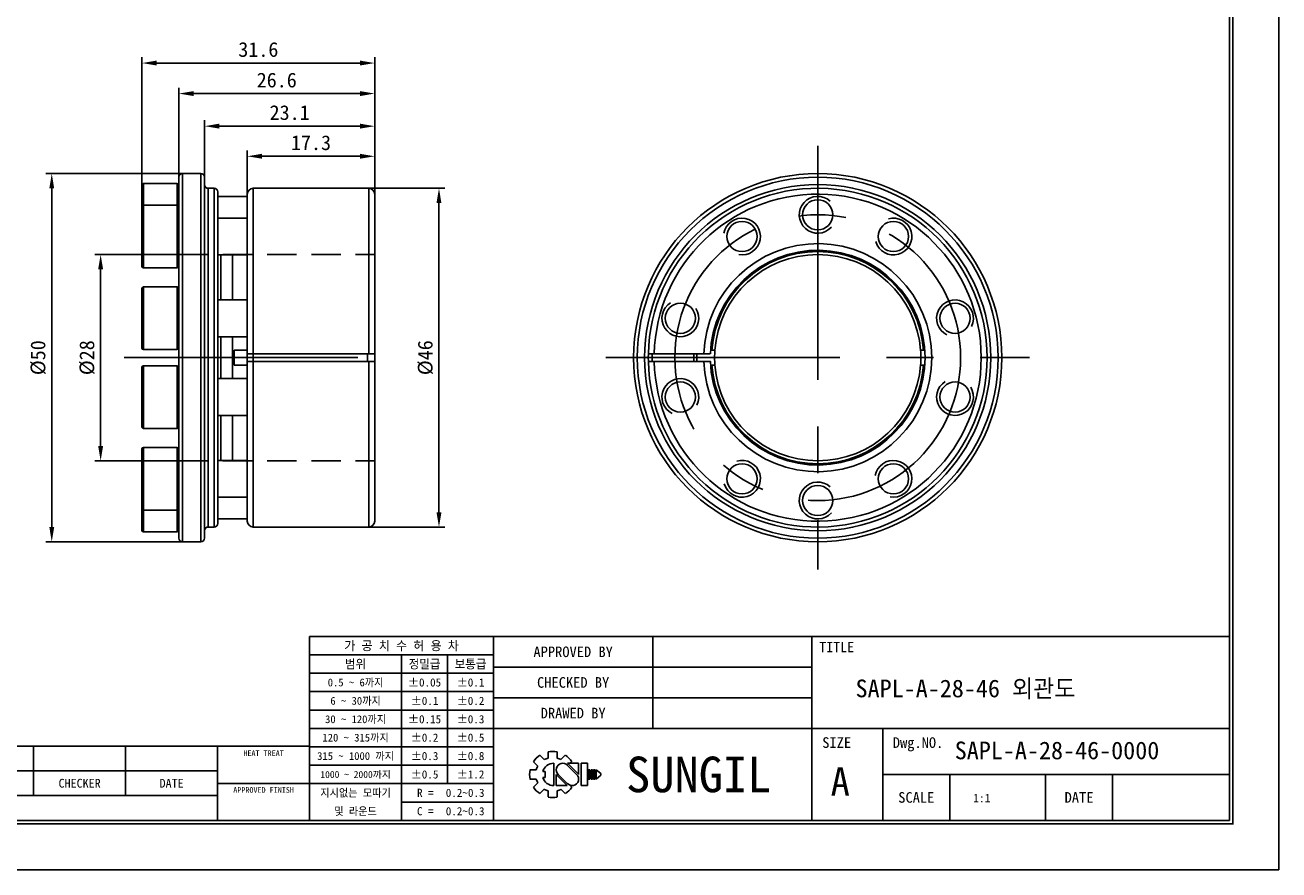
# Model space of a CAD drawing. Header units: millimetres. Extents: x 0 to 285, y 0 to 202.
# Tile 2 of 7: x 115 to 285, y 0 to 115. Entities that reach past the tile are written whole.
import ezdxf
from ezdxf.enums import TextEntityAlignment as Align

# ---------------------------------------------------------------- set-up
doc = ezdxf.new("R2010")
doc.units = ezdxf.units.MM
doc.linetypes.add('CENTER', pattern=[50.8, 31.75, -6.35, 6.35, -6.35])
doc.linetypes.add('DASHED', pattern=[0.75, 0.5, -0.25])
doc.layers.get('DEFPOINTS').update_dxf_attribs({"linetype": 'CONTINUOUS'})
for name, color, linetype in [('center', 1, 'CENTER'), ('hidden', 2, 'DASHED'), ('L1', 7, 'CONTINUOUS'), ('OUTLINE', 7, 'CONTINUOUS'), ('thread', 5, 'CONTINUOUS')]:
    doc.layers.add(name, color=color, linetype=linetype)
doc.dimstyles.get("Standard").update_dxf_attribs({"dimtxt": 2, "dimasz": 2, "dimexe": 0.8, "dimexo": 0, "dimgap": 0.8, "dimtad": 1, "dimdec": 3, "dimzin": 11, "dimdsep": 46, "dimtxsty": 'Standard', "dimcen": 0, "dimclrd": 5, "dimclre": 5, "dimclrt": 3, "dimadec": 0, "dimazin": 0, "dimtfac": 0.6, "dimtdec": 3, "dimtmove": 0, "dimatfit": 3, "dimfxl": 0, "dimtolj": 1, "dimtzin": 11, "dimarcsym": 0})

# ---------------------------------------------------------------- blocks, each defined once
blk = doc.blocks.new('표제란')
at = {"layer": 'L1', "color": 0}
for p, q in [((297, 0), (297, 210)), ((0, 0), (297, 0))]:
    blk.add_line(p, q, dxfattribs=at)
at = {"layer": 'L1'}
for p, q in [((290, 33), (160, 33)), ((160, 33), (160, 7)), ((186, 33), (186, 7)), ((208.5, 33), (208.5, 20)), ((231, 33), (231, 7)), ((186, 30.4), (160, 30.4)), ((173, 30.4), (173, 7)), ((179.5, 30.4), (179.5, 12.2)), ((231, 28.67), (186, 28.67)), ((186, 27.8), (160, 27.8)), ((186, 25.2), (160, 25.2)), ((231, 24.33), (186, 24.33)), ((186, 22.6), (160, 22.6)), ((186, 20), (160, 20)), ((290, 20), (186, 20)), ((241, 20), (241, 7)), ((160, 17.5), (62, 17.5)), ((121, 17.5), (121, 10.5)), ((134, 17.5), (134, 10.5)), ((147, 17.5), (147, 7)), ((186, 17.4), (160, 17.4)), ((192.55, 16.22), (193.17, 15.6)), ((193.7, 16.69), (193.7, 15.81)), ((195, 16.69), (195, 15.81)), ((195.52, 15.6), (196.14, 16.22)), ((186, 14.8), (160, 14.8)), ((191.63, 15.3), (192.25, 14.68)), ((194.5, 15.08), (194.5, 11.92)), ((197.74, 13.5), (196.41, 14.83)), ((198.02, 13.53), (196.47, 15.08)), ((196.47, 15.08), (198.02, 15.08)), ((196.84, 15.08), (197.06, 15.3)), ((198.02, 15.08), (198.02, 13.5)), ((198.39, 15.08), (198.39, 11.92)), ((198.39, 15.08), (199.26, 15.08)), ((199.26, 15.08), (199.26, 11.92)), ((147, 14), (62, 14)), ((191.15, 14.15), (192.03, 14.15)), ((191.15, 14.15), (192.03, 14.15)), ((191.15, 12.85), (192.03, 12.85)), ((192.98, 13.93), (193.28, 13.93)), ((192.98, 13.07), (193.28, 13.07)), ((193.28, 13.93), (193.28, 13.07)), ((194.86, 13.5), (194.86, 11.92)), ((194.86, 13.47), (196.42, 11.92)), ((195.14, 13.5), (196.47, 12.17)), ((199.41, 14.15), (199.41, 12.85)), ((199.41, 14.15), (199.62, 14.15)), ((199.41, 12.85), (199.62, 12.85)), ((199.62, 14.15), (199.62, 12.85)), ((199.78, 14.15), (199.78, 12.85)), ((199.78, 14.15), (199.99, 14.15)), ((199.78, 12.85), (199.99, 12.85)), ((199.99, 14.15), (199.99, 12.85)), ((200.14, 14.15), (200.14, 12.85)), ((200.14, 14.15), (200.36, 14.15)), ((200.14, 12.85), (200.36, 12.85)), ((200.36, 14.15), (200.36, 12.85)), ((200.51, 14.15), (200.51, 12.85)), ((200.51, 14.15), (201.16, 13.61)), ((201.16, 13.39), (200.51, 12.85)), ((201.16, 13.61), (201.16, 13.5)), ((201.16, 13.61), (201.16, 13.39)), ((201.16, 13.5), (201.16, 13.39)), ((290, 13.5), (241, 13.5)), ((250.5, 13.5), (250.5, 7)), ((264, 13.5), (264, 7)), ((273.5, 13.5), (273.5, 7)), ((147, 12.2), (160, 12.2)), ((186, 12.2), (160, 12.2)), ((191.63, 11.7), (192.25, 12.32)), ((192.55, 10.78), (193.17, 11.4)), ((193.7, 11.19), (193.7, 10.31)), ((194.86, 11.92), (196.42, 11.92)), ((195, 11.19), (195, 10.31)), ((195.52, 11.4), (196.14, 10.78)), ((196.79, 11.98), (197.06, 11.7)), ((198.39, 11.92), (199.26, 11.92)), ((147, 10.5), (62, 10.5)), ((186, 9.6), (173, 9.6))]:
    blk.add_line(p, q, dxfattribs=at)
at = {"layer": 'L1', "const_width": 0.25}
blk.add_lwpolyline([(290.5, 6.5), (290.5, 203.5), (10, 203.5), (10, 6.5)], close=True, dxfattribs=at)
at = {"layer": 'L1'}
blk.add_lwpolyline([(290, 7), (290, 203), (10.5, 203), (10.5, 7)], close=True, dxfattribs=at)
for centre, radius, start, end in [((194.35, 13.5), 3.26, 123.4943, 146.5057), ((194.35, 13.5), 3.26, 78.4943, 101.5057), ((194.35, 13.5), 3.26, 33.4943, 56.5057), ((194.35, 13.5), 2.4, 150.6872, 164.3128), ((194.5, 13.5), 1.58, 90, 164.0671), ((194.35, 13.5), 2.4, 105.6872, 119.3128), ((195.78, 14.16), 0.919, 43.2202, 225.8282), ((194.35, 13.5), 2.4, 60.6872, 74.3128), ((194.35, 13.5), 3.26, 168.4943, 191.5057), ((194.35, 13.5), 2.4, 195.6872, 209.3128), ((194.5, 13.5), 1.58, 195.9329, 270), ((197.1, 12.84), 0.919, 223.2202, 45.8282), ((194.35, 13.5), 3.26, 213.4943, 236.5057), ((194.35, 13.5), 2.4, 240.6872, 254.3128), ((194.35, 13.5), 2.4, 285.6872, 299.3128), ((194.35, 13.5), 3.26, 303.4943, 326.5057), ((194.35, 13.5), 3.26, 258.4943, 281.5057)]:
    blk.add_arc(centre, radius, start, end, dxfattribs=at)
for p in [(208.5, 28.67), (208.5, 24.33)]:
    blk.add_point(p, dxfattribs=at)
for s, height, p in [('가 공 치 수 허 용 차', 1.3, (173, 31.7)), ('TITLE', 1.444, (234.5, 31.5)), ('APPROVED BY', 1.5, (197.25, 30.83)), ('범위', 1.25, (166.5, 29.1)), ('정밀급', 1.25, (176.25, 29.1)), ('보통급', 1.25, (182.75, 29.1)), ('0.5 ~ 6까지', 1.1, (166.5, 26.5)), ('%%P0.05', 1.15, (176.25, 26.5)), ('%%P0.1', 1.15, (182.75, 26.5)), ('CHECKED BY', 1.5, (197.25, 26.5)), ('6 ~ 30까지', 1.1, (166.5, 23.9)), ('%%P0.1', 1.15, (176.25, 23.9)), ('%%P0.2', 1.15, (182.75, 23.9)), ('30 ~ 120까지', 1.1, (166.5, 21.3)), ('%%P0.15', 1.15, (176.25, 21.3)), ('%%P0.3', 1.15, (182.75, 21.3)), ('DRAWED BY', 1.5, (197.25, 22.17)), ('120 ~ 315까지', 1.1, (166.5, 18.7)), ('%%P0.2', 1.15, (176.25, 18.7)), ('%%P0.5', 1.15, (182.75, 18.7)), ('SIZE', 1.5, (234.5, 18)), ('Dwg.NO.', 1.5, (246, 18)), ('HEAT TREAT', 0.8, (153.5, 16.5)), ('315 ~ 1000 까지', 1.1, (166.5, 16.1)), ('%%P0.3', 1.15, (176.25, 16.1)), ('%%P0.8', 1.15, (182.75, 16.1)), ('SUNGIL', 5.032, (215, 13.5)), ('%%P0.5', 1.15, (176.25, 13.5)), ('%%P1.2', 1.15, (182.75, 13.5)), ('A', 4, (235, 12.5)), ('CHECKER', 1.25, (127.5, 12.25)), ('DATE', 1.25, (140.5, 12.25)), ('1000 ~ 2000까지', 0.99, (166.5, 13.49)), ('APPROVED FINISH', 0.8, (153.5, 11.3)), ('지시없는 모따기', 1.1, (166.5, 10.9)), ('R = ', 1.15, (176.75, 10.9)), ('SCALE', 1.5, (245.75, 10.25)), ('DATE', 1.5, (268.75, 10.25)), ('및 라운드', 1.1, (166.5, 8.3)), ('C = ', 1.15, (176.75, 8.3))]:
    blk.add_text(s, height=height, dxfattribs=at).set_placement(p, align=Align.MIDDLE_CENTER)
for tag, p in [('필렛', (179.25, 10.9)), ('모따기', (179.25, 8.3))]:
    blk.add_attdef(tag, text='', height=1.15, dxfattribs=at).set_placement(p, align=Align.MIDDLE_LEFT)
at = {"layer": 'OUTLINE', "ltscale": 0.5}
for tag, p, height in [('TITLE', (237.17, 24.41), 2.5), ('도번', (251.18, 15.64), 2.5), ('SCALE', (253.78, 9.55), 1.2), ('DATE', (277.02, 9.51), 1.2)]:
    blk.add_attdef(tag, p, '', height=height, dxfattribs=at)
blk = doc.blocks.new('*D1')
at = {"layer": 'DEFPOINTS', "color": 0}
for p in [(135.96, 83.56), (125.35, 55.56), (135.96, 55.56)]:
    blk.add_point(p, dxfattribs=at)
at = {"layer": 'OUTLINE', "color": 5, "lineweight": -2}
for p, q in [((135.96, 83.56), (124.55, 83.56)), ((125.35, 81.56), (125.35, 57.56)), ((135.96, 55.56), (124.55, 55.56))]:
    blk.add_line(p, q, dxfattribs=at)
at = {"layer": 'OUTLINE', "color": 5}
for points in [[(125.01, 81.56), (125.68, 81.56), (125.35, 83.56)], [(125.01, 57.56), (125.68, 57.56), (125.35, 55.56)]]:
    blk.add_solid(points, dxfattribs=at)
at = {"layer": 'OUTLINE', "color": 3, "insert": (123.52, 69.56), "char_height": 2, "attachment_point": 5, "rotation": 90}
blk.add_mtext('\\A1;%%c28', dxfattribs=at)
blk = doc.blocks.new('*D2')
at = {"layer": 'DEFPOINTS', "color": 0}
for p in [(136.46, 94.56), (118.71, 44.56), (136.46, 44.56)]:
    blk.add_point(p, dxfattribs=at)
at = {"layer": 'OUTLINE', "color": 5, "lineweight": -2}
for p, q in [((136.46, 94.56), (117.91, 94.56)), ((118.71, 92.56), (118.71, 46.56)), ((136.46, 44.56), (117.91, 44.56))]:
    blk.add_line(p, q, dxfattribs=at)
at = {"layer": 'OUTLINE', "color": 5}
for points in [[(118.38, 92.56), (119.04, 92.56), (118.71, 94.56)], [(118.38, 46.56), (119.04, 46.56), (118.71, 44.56)]]:
    blk.add_solid(points, dxfattribs=at)
at = {"layer": 'OUTLINE', "color": 3, "insert": (116.88, 69.56), "char_height": 2, "attachment_point": 5, "rotation": 90}
blk.add_mtext('\\A1;%%c50', dxfattribs=at)
blk = doc.blocks.new('*D3')
at = {"layer": 'DEFPOINTS', "color": 0}
for p in [(161.76, 92.56), (161.76, 46.56), (171.29, 46.56)]:
    blk.add_point(p, dxfattribs=at)
at = {"layer": 'OUTLINE', "color": 5, "lineweight": -2}
for p, q in [((161.76, 92.56), (172.09, 92.56)), ((171.29, 90.56), (171.29, 48.56)), ((161.76, 46.56), (172.09, 46.56))]:
    blk.add_line(p, q, dxfattribs=at)
at = {"layer": 'OUTLINE', "color": 5}
for points in [[(170.95, 90.56), (171.62, 90.56), (171.29, 92.56)], [(170.95, 48.56), (171.62, 48.56), (171.29, 46.56)]]:
    blk.add_solid(points, dxfattribs=at)
at = {"layer": 'OUTLINE', "color": 3, "insert": (169.46, 69.56), "char_height": 2, "attachment_point": 5, "rotation": 90}
blk.add_mtext('\\A1;%%c46', dxfattribs=at)
blk = doc.blocks.new('*D4')
at = {"layer": 'DEFPOINTS', "color": 0}
for p in [(162.56, 96.91), (145.26, 91.46), (162.56, 91.46)]:
    blk.add_point(p, dxfattribs=at)
at = {"layer": 'OUTLINE', "color": 5, "lineweight": -2}
for p, q in [((145.26, 91.46), (145.26, 97.71)), ((162.56, 91.46), (162.56, 97.71)), ((147.26, 96.91), (160.56, 96.91))]:
    blk.add_line(p, q, dxfattribs=at)
at = {"layer": 'OUTLINE', "color": 5}
for points in [[(147.26, 97.25), (147.26, 96.58), (145.26, 96.91)], [(160.56, 97.25), (160.56, 96.58), (162.56, 96.91)]]:
    blk.add_solid(points, dxfattribs=at)
at = {"layer": 'OUTLINE', "color": 3, "insert": (153.91, 98.74), "char_height": 2, "attachment_point": 5}
blk.add_mtext('\\A1;17.3', dxfattribs=at)
blk = doc.blocks.new('*D5')
at = {"layer": 'DEFPOINTS', "color": 0}
for p in [(139.46, 101), (139.46, 94.06), (162.56, 91.46)]:
    blk.add_point(p, dxfattribs=at)
at = {"layer": 'OUTLINE', "color": 5, "lineweight": -2}
for p, q in [((139.46, 94.06), (139.46, 101.8)), ((160.56, 101), (141.46, 101)), ((162.56, 91.46), (162.56, 101.8))]:
    blk.add_line(p, q, dxfattribs=at)
at = {"layer": 'OUTLINE', "color": 5}
for points in [[(141.46, 101.34), (141.46, 100.67), (139.46, 101)], [(160.56, 101.34), (160.56, 100.67), (162.56, 101)]]:
    blk.add_solid(points, dxfattribs=at)
at = {"layer": 'OUTLINE', "color": 3, "insert": (151.01, 102.83), "char_height": 2, "attachment_point": 5}
blk.add_mtext('\\A1;23.1', dxfattribs=at)
blk = doc.blocks.new('*D6')
at = {"layer": 'DEFPOINTS', "color": 0}
for p in [(135.96, 105.43), (135.96, 94.06), (162.56, 91.46)]:
    blk.add_point(p, dxfattribs=at)
at = {"layer": 'OUTLINE', "color": 5, "lineweight": -2}
for p, q in [((135.96, 94.06), (135.96, 106.23)), ((162.56, 91.46), (162.56, 106.23)), ((160.56, 105.43), (137.96, 105.43))]:
    blk.add_line(p, q, dxfattribs=at)
at = {"layer": 'OUTLINE', "color": 5}
for points in [[(137.96, 105.76), (137.96, 105.09), (135.96, 105.43)], [(160.56, 105.76), (160.56, 105.09), (162.56, 105.43)]]:
    blk.add_solid(points, dxfattribs=at)
at = {"layer": 'OUTLINE', "color": 3, "insert": (149.26, 107.25), "char_height": 2, "attachment_point": 5}
blk.add_mtext('\\A1;26.6', dxfattribs=at)
blk = doc.blocks.new('*D7')
at = {"layer": 'DEFPOINTS', "color": 0}
for p in [(130.96, 109.57), (130.96, 92.91), (162.56, 91.46)]:
    blk.add_point(p, dxfattribs=at)
at = {"layer": 'OUTLINE', "color": 5, "lineweight": -2}
for p, q in [((130.96, 92.91), (130.96, 110.37)), ((160.56, 109.57), (132.96, 109.57)), ((162.56, 91.46), (162.56, 110.37))]:
    blk.add_line(p, q, dxfattribs=at)
at = {"layer": 'OUTLINE', "color": 5}
for points in [[(132.96, 109.91), (132.96, 109.24), (130.96, 109.57)], [(160.56, 109.91), (160.56, 109.24), (162.56, 109.57)]]:
    blk.add_solid(points, dxfattribs=at)
at = {"layer": 'OUTLINE', "color": 3, "insert": (146.76, 111.4), "char_height": 2, "attachment_point": 5}
blk.add_mtext('\\A1;31.6', dxfattribs=at)

msp = doc.modelspace()

# ---------------------------------------------------------------- linework, layer by layer
at = {"layer": 'center'}
for p, q in [((222.7151, 98.3146), (222.7151, 40.8146)), ((128.5247, 69.5646), (165.7476, 69.5646)), ((193.9651, 69.5646), (251.4651, 69.5646))]:
    msp.add_line(p, q, dxfattribs=at)
msp.add_circle((222.7151, 69.5646), 19.4, dxfattribs=at)
at = {"layer": 'hidden', "ltscale": 8}
for p, q in [((135.9586, 83.5646), (162.5586, 83.5646)), ((135.9586, 55.5646), (162.5586, 55.5646))]:
    msp.add_line(p, q, dxfattribs=at)
at = {"layer": 'OUTLINE'}
for p, q in [((135.9586, 69.5646), (135.9586, 94.0646)), ((138.9586, 94.5646), (136.4586, 94.5646)), ((136.4586, 69.5646), (136.4586, 94.5646)), ((138.9586, 69.5646), (138.9586, 94.5646)), ((139.4586, 69.5646), (139.4586, 94.0646)), ((130.9586, 90.0668), (130.9586, 93.0146)), ((135.7586, 93.2146), (131.1586, 93.2146)), ((131.1586, 93.2146), (131.1586, 90.2668)), ((135.7586, 90.2668), (135.7586, 93.2146)), ((140.7586, 92.5646), (139.9586, 92.5646)), ((139.9586, 69.5646), (139.9586, 92.5646)), ((140.7586, 69.5646), (140.7586, 92.5646)), ((141.2586, 69.5646), (141.2586, 92.0646)), ((161.7586, 92.5646), (146.0586, 92.5646)), ((146.0586, 92.5646), (146.0586, 70.0646)), ((161.7586, 92.5646), (161.7586, 70.0646)), ((135.7586, 90.2668), (131.1586, 90.2668)), ((131.1586, 90.2668), (131.1586, 81.7668)), ((135.7586, 81.7668), (135.7586, 90.2668)), ((145.2586, 91.4646), (141.2586, 91.4646)), ((145.2586, 91.7646), (145.2586, 70.0646)), ((162.5586, 91.7646), (162.5586, 70.0646)), ((130.9586, 81.9668), (130.9586, 90.0668)), ((145.2586, 88.5168), (141.2586, 88.5168)), ((141.2586, 83.5168), (145.2586, 83.5168)), ((141.6586, 77.412), (141.6586, 83.5168)), ((143.2586, 77.412), (143.2586, 83.5168)), ((131.1586, 81.7668), (135.7586, 81.7668)), ((130.9586, 70.862), (130.9586, 78.962)), ((135.7586, 79.162), (131.1586, 79.162)), ((131.1586, 79.162), (131.1586, 70.662)), ((135.7586, 70.662), (135.7586, 79.162)), ((145.2586, 77.412), (141.2586, 77.412)), ((141.2586, 72.412), (145.2586, 72.412)), ((141.6586, 69.5646), (141.6586, 72.412)), ((143.2586, 69.5646), (143.2586, 72.412)), ((131.1586, 70.662), (135.7586, 70.662)), ((143.4586, 70.5646), (145.2586, 70.5646)), ((143.4586, 70.5646), (143.4586, 68.5646)), ((145.2586, 69.0638), (145.2586, 70.0646)), ((146.0586, 70.0646), (161.7586, 70.0646)), ((146.0691, 69.0643), (146.0691, 70.0647)), ((161.5691, 69.0646), (161.5691, 70.0646)), ((162.5586, 69.0642), (162.5586, 70.0646)), ((200.5207, 70.0646), (207.2386, 70.0646)), ((208.3498, 70.5646), (208.3117, 70.5646)), ((237.1184, 70.5646), (237.0803, 70.5646)), ((130.9586, 66.9272), (130.9586, 68.2673)), ((135.7586, 68.4673), (131.1586, 68.4673)), ((131.1586, 68.4673), (131.1586, 67.0611)), ((135.7586, 67.0611), (135.7586, 68.4673)), ((135.9586, 45.0646), (135.9586, 69.5646)), ((136.4586, 44.5646), (136.4586, 69.5646)), ((138.9586, 44.5646), (138.9586, 69.5646)), ((139.4586, 45.0646), (139.4586, 69.5646)), ((139.9586, 46.5646), (139.9586, 69.5646)), ((140.7586, 46.5646), (140.7586, 69.5646)), ((141.2586, 47.0646), (141.2586, 69.5646)), ((141.6586, 66.7173), (141.6586, 69.5646)), ((143.2586, 66.7173), (143.2586, 69.5646)), ((145.2586, 68.5646), (143.4586, 68.5646)), ((145.2586, 69.0646), (145.2586, 47.3646)), ((161.7586, 69.0646), (146.0586, 69.0646)), ((146.0586, 69.0646), (146.0586, 46.5646)), ((161.7586, 69.0646), (161.7586, 46.5646)), ((162.5586, 69.0646), (162.5586, 47.3646)), ((207.2386, 69.0646), (200.5207, 69.0646)), ((208.3117, 68.5646), (208.3498, 68.5646)), ((237.0803, 68.5646), (237.1184, 68.5646)), ((130.9586, 60.1673), (130.9586, 66.9272)), ((131.1586, 67.0611), (131.1586, 59.9673)), ((135.7586, 59.9673), (135.7586, 67.0611)), ((145.2586, 66.7173), (141.2586, 66.7173)), ((141.2586, 61.7173), (145.2586, 61.7173)), ((141.6586, 55.6125), (141.6586, 61.7173)), ((143.2586, 55.6125), (143.2586, 61.7173)), ((131.1586, 59.9673), (135.7586, 59.9673)), ((130.9586, 49.0625), (130.9586, 57.1625)), ((135.7586, 57.3625), (131.1586, 57.3625)), ((131.1586, 57.3625), (131.1586, 48.8625)), ((135.7586, 48.8625), (135.7586, 57.3625)), ((145.2586, 55.6125), (141.2586, 55.6125)), ((141.2586, 50.6125), (145.2586, 50.6125)), ((130.9586, 48.0184), (130.9586, 49.0625)), ((130.9586, 46.1146), (130.9586, 48.0184)), ((131.1586, 48.8625), (135.7586, 48.8625)), ((131.1586, 48.8625), (131.1586, 47.9125)), ((131.1586, 47.9125), (131.1586, 45.9146)), ((135.7586, 47.9125), (135.7586, 48.8625)), ((135.7586, 45.9146), (135.7586, 47.9125)), ((139.9586, 46.5646), (140.7586, 46.5646)), ((141.2586, 47.6646), (145.2586, 47.6646)), ((146.0586, 46.5646), (161.7586, 46.5646)), ((131.1586, 45.9146), (135.7586, 45.9146)), ((136.4586, 44.5646), (138.9586, 44.5646))]:
    msp.add_line(p, q, dxfattribs=at)
at = {"layer": 'OUTLINE', "flags": 128}
for points in [[(199.7205, 69.0646), (199.7151, 69.5646), (199.7205, 70.0646)], [(200.2206, 69.0642), (200.2151, 69.5646), (200.2206, 70.0654)], [(205.9027, 69.0646), (205.8952, 69.5646), (205.9027, 70.0646)], [(206.3028, 69.0646), (206.2952, 69.5646), (206.3028, 70.0646)]]:
    msp.add_lwpolyline(points, dxfattribs=at)
at = {"layer": 'OUTLINE'}
for centre, radius in [((222.7151, 69.5646), 25), ((222.7151, 69.5646), 24.5), ((222.7151, 69.5646), 23.5), ((222.7151, 88.9646), 2.05), ((212.4346, 86.0168), 2.05), ((232.9955, 86.0168), 2.05), ((204.0666, 74.912), 2.05), ((241.3635, 74.912), 2.05), ((204.0666, 64.2173), 2.05), ((241.3635, 64.2173), 2.05), ((212.4346, 53.1125), 2.05), ((232.9955, 53.1125), 2.05), ((222.7151, 50.1646), 2.05)]:
    msp.add_circle(centre, radius, dxfattribs=at)
for centre, radius, start, end in [((136.4586, 94.0646), 0.5, 90, 180), ((138.9586, 94.0646), 0.5, 0, 90), ((131.1586, 93.0146), 0.2, 90, 180), ((135.7586, 93.0146), 0.2, 0, 90), ((139.9586, 93.0646), 0.5, 180, 270), ((140.7586, 92.0646), 0.5, 0, 90), ((146.0586, 91.7646), 0.8, 90, 180), ((161.7586, 91.7646), 0.8, 360, 90), ((222.7151, 69.5646), 23, 181.245659, 178.754341), ((131.1586, 90.0668), 0.2, 90, 180), ((135.7586, 90.0668), 0.2, 0, 90), ((222.7151, 69.5646), 22.2, 181.290555, 178.709445), ((222.7151, 69.5646), 15.4845, 181.850421, 178.149579), ((222.7151, 69.5646), 14.5845, 181.96396, 178.038311), ((222.7151, 69.5646), 14.438, 3.971581, 176.028419), ((222.7151, 69.5646), 14.4, 3.982079, 176.017921), ((222.7151, 69.5646), 14, 4.096044, 175.903956), ((131.1586, 81.9668), 0.2, 180, 270), ((135.7586, 81.9668), 0.2, 270, 0), ((131.1586, 78.962), 0.2, 90, 180), ((135.7586, 78.962), 0.2, 0, 90), ((131.1586, 70.862), 0.2, 180, 270), ((135.7586, 70.862), 0.2, 270, 0), ((222.7151, 69.5646), 16.3998, 178.252889, 181.747111), ((222.7151, 69.5646), 14, 175.903956, 184.096044), ((222.7151, 69.5646), 14, 355.903956, 4.096044), ((131.1586, 68.2673), 0.2, 90, 180), ((135.7586, 68.2673), 0.2, 0, 90), ((222.7151, 69.5646), 14.438, 183.971581, 356.028419), ((222.7151, 69.5646), 14.4, 183.982079, 356.017921), ((222.7151, 69.5646), 14, 184.096044, 355.903956), ((131.1586, 60.1673), 0.2, 180, 270), ((135.7586, 60.1673), 0.2, 270, 0), ((131.1586, 57.1625), 0.2, 90, 180), ((135.7586, 57.1625), 0.2, 0, 90), ((131.1586, 49.0625), 0.2, 180, 270), ((135.7586, 49.0625), 0.2, 270, 0), ((131.1586, 46.1146), 0.2, 180, 270), ((135.7586, 46.1146), 0.2, 270, 0), ((139.9586, 46.0646), 0.5, 90, 180), ((140.7586, 47.0646), 0.5, 270, 0), ((146.0586, 47.3646), 0.8, 180, 270), ((161.7586, 47.3646), 0.8, 270, 0), ((136.4586, 45.0646), 0.5, 180, 270), ((138.9586, 45.0646), 0.5, 270, 0)]:
    msp.add_arc(centre, radius, start, end, dxfattribs=at)
for points, knots in [([(141.2851, 83.5168), (141.285, 83.5163), (141.2814, 83.442), (141.2617, 83.397), (141.2597, 83.3587), (141.2596, 83.3572)], [0, 0, 0, 0, 0.00618664, 0.96276219, 1, 1, 1, 1]), ([(145.2586, 70.0646), (145.2586, 70.0646), (145.344, 70.0646), (145.6418, 70.0646), (145.8491, 70.0646), (146.0586, 70.0646)], [0, 0, 0, 0, 0.5, 0.5, 1, 1, 1, 1]), ([(161.7586, 70.0646), (161.8633, 70.0646), (161.9673, 70.0646), (162.1622, 70.0646), (162.2513, 70.0646), (162.3984, 70.0646), (162.458, 70.0646), (162.5377, 70.0646), (162.5586, 70.0646), (162.5586, 70.0646)], [0, 0, 0, 0, 0.25, 0.25, 0.5, 0.5, 0.75, 0.75, 1, 1, 1, 1]), ([(199.7205, 70.0646), (199.7205, 70.0646), (199.741, 70.0646), (199.8217, 70.0646), (199.8817, 70.0646), (200.0291, 70.0646), (200.1184, 70.0646), (200.3112, 70.0646), (200.4159, 70.0646), (200.5207, 70.0646)], [0, 0, 0, 0, 0.25, 0.25, 0.5, 0.5, 0.75, 0.75, 1, 1, 1, 1]), ([(207.2386, 70.0646), (207.2791, 70.0646), (207.3829, 70.0646), (207.5827, 70.0646), (207.8187, 70.0646), (208.0187, 70.0646), (208.129, 70.0646), (208.1295, 70.0646), (208.1297, 70.0646)], [0, 0, 0, 0, 0.08612308, 0.22052699, 0.43498025, 0.64943646, 0.86381005, 1, 1, 1, 1]), ([(208.1908, 70.5646), (208.2067, 70.5646), (208.2451, 70.5646), (208.2871, 70.5646), (208.3117, 70.5646)], [0, 0, 0, 0, 0.41230208, 1, 1, 1, 1]), ([(208.3498, 70.5646), (208.4553, 70.5646), (208.559, 70.5646), (208.707, 70.5646), (208.7508, 70.5646), (208.7508, 70.5646)], [0, 0, 0, 0, 0.5, 0.5, 1, 1, 1, 1]), ([(236.6793, 70.5646), (236.6793, 70.5646), (236.7229, 70.5646), (236.8706, 70.5646), (236.975, 70.5646), (237.0803, 70.5646)], [0, 0, 0, 0, 0.5, 0.5, 1, 1, 1, 1]), ([(237.1184, 70.5646), (237.1284, 70.5646), (237.1695, 70.5646), (237.2089, 70.5646), (237.2388, 70.5646)], [0, 0, 0, 0, 0.24215632, 1, 1, 1, 1]), ([(146.0586, 69.0646), (145.9539, 69.0646), (145.8499, 69.0646), (145.6551, 69.0646), (145.566, 69.0646), (145.4188, 69.0646), (145.3593, 69.0646), (145.2795, 69.0646), (145.2586, 69.0646), (145.2586, 69.0646)], [0, 0, 0, 0, 0.25, 0.25, 0.5, 0.5, 0.75, 0.75, 1, 1, 1, 1]), ([(162.5586, 69.0646), (162.5586, 69.0646), (162.4732, 69.0646), (162.1755, 69.0646), (161.9682, 69.0646), (161.7586, 69.0646)], [0, 0, 0, 0, 0.5, 0.5, 1, 1, 1, 1]), ([(200.5207, 69.0646), (200.3114, 69.0646), (200.1038, 69.0646), (199.806, 69.0646), (199.7205, 69.0646), (199.7205, 69.0646)], [0, 0, 0, 0, 0.5, 0.5, 1, 1, 1, 1]), ([(208.139, 69.0646), (208.1391, 69.0646), (208.144, 69.0646), (208.1014, 69.0646), (207.9544, 69.0646), (207.7514, 69.0646), (207.5122, 69.0646), (207.3444, 69.0646), (207.2411, 69.0646), (207.2386, 69.0646)], [0, 0, 0, 0, 0.00158199, 0.21617626, 0.43076877, 0.64544037, 0.77979271, 0.99471566, 1, 1, 1, 1]), ([(208.3117, 68.5646), (208.2694, 68.5646), (208.2269, 68.5646), (208.1905, 68.5646), (208.1904, 68.5646)], [0, 0, 0, 0, 0.9964967, 1, 1, 1, 1]), ([(208.7508, 68.5646), (208.7508, 68.5646), (208.7071, 68.5646), (208.5587, 68.5646), (208.4541, 68.5646), (208.3498, 68.5646)], [0, 0, 0, 0, 0.5, 0.5, 1, 1, 1, 1]), ([(237.0803, 68.5646), (236.976, 68.5646), (236.8707, 68.5646), (236.7226, 68.5646), (236.6793, 68.5646), (236.6793, 68.5646)], [0, 0, 0, 0, 0.5, 0.5, 1, 1, 1, 1]), ([(237.2413, 68.5646), (237.2383, 68.5646), (237.201, 68.5646), (237.158, 68.5646), (237.1184, 68.5646)], [0, 0, 0, 0, 0.08027839, 1, 1, 1, 1]), ([(141.2622, 55.765), (141.2668, 55.7382), (141.2732, 55.7006), (141.2803, 55.6321), (141.2824, 55.6125)], [0, 0, 0, 0, 0.714100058, 1, 1, 1, 1])]:
    msp.add_open_spline(points, degree=3, knots=knots, dxfattribs=at)
at = {"layer": 'thread'}
for centre, start, end in [((222.7151, 88.9646), 48, 318), ((212.4346, 86.0168), 260, 170), ((232.9955, 86.0168), 196, 106), ((204.0666, 74.912), 122, 32), ((241.3635, 74.912), 334, 244), ((204.0666, 64.2173), 334, 244), ((241.3635, 64.2173), 122, 32), ((212.4346, 53.1125), 196, 106), ((232.9955, 53.1125), 260, 170), ((222.7151, 50.1646), 48, 318)]:
    msp.add_arc(centre, 2.5, start, end, dxfattribs=at)

# ---------------------------------------------------------------- block references
at = {"layer": 'OUTLINE'}
ref = msp.add_blockref('표제란', (0, 0), dxfattribs=dict(at, xscale=0.9607403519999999, yscale=0.9607403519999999, zscale=0.9607403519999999))
ref.add_attrib('SCALE', '1:1', (243.8177, 9.1775), dxfattribs={"ltscale": 0.5, "height": 1.15289})
ref.add_attrib('도번', 'SAPL-A-28-46-0000', (241.3199, 15.0283), dxfattribs={"ltscale": 0.5, "height": 2.401851})
ref.add_attrib('TITLE', 'SAPL-A-28-46 외관도', (227.8547, 23.4477), dxfattribs={"ltscale": 0.5, "height": 2.401851})
ref.add_attrib('필렛', '0.2~0.3', dxfattribs={"layer": 'L1', "height": 1.10485}).set_placement((172.2127, 10.4721), align=Align.MIDDLE_LEFT)
ref.add_attrib('모따기', '0.2~0.3', dxfattribs={"layer": 'L1', "height": 1.10485}).set_placement((172.2127, 7.9741), align=Align.MIDDLE_LEFT)

# ---------------------------------------------------------------- dimensions: what is measured, and where the dimension line sits
for base, p1, p2, picture, middle in [((130.9586, 109.5724), (162.5586, 91.4646), (130.9586, 92.9061), '*D7', (146.7586, 111.4004)), ((135.9586, 105.4263), (162.5586, 91.4646), (135.9586, 94.0646), '*D6', (149.2586, 107.2516)), ((139.4586, 101.002), (162.5586, 91.4646), (139.4586, 94.0646), '*D5', (151.0086, 102.83)), ((162.5586, 96.9123), (145.2586, 91.4646), (162.5586, 91.4646), '*D4', (153.9086, 98.7402))]:
    dim = msp.add_linear_dim(base=base, p1=p1, p2=p2, dimstyle='Standard', dxfattribs=at)
    dim.commit()
    dim.dimension.update_dxf_attribs({"geometry": picture, "text_midpoint": middle})
for base, p1, p2, picture, middle in [((118.7094, 44.5646), (136.4586, 94.5646), (136.4586, 44.5646), '*D2', (116.8841, 69.5646)), ((171.286, 46.5646), (161.7586, 92.5646), (161.7586, 46.5646), '*D3', (169.4593, 69.5646)), ((125.3479, 55.5646), (135.9586, 83.5646), (135.9586, 55.5646), '*D1', (123.5226, 69.5646))]:
    dim = msp.add_linear_dim(base=base, p1=p1, p2=p2, angle=90, text='%%c<>', dimstyle='Standard', dxfattribs=at)
    dim.commit()
    dim.dimension.update_dxf_attribs({"geometry": picture, "text_midpoint": middle})

doc.saveas('drawing.dxf')
